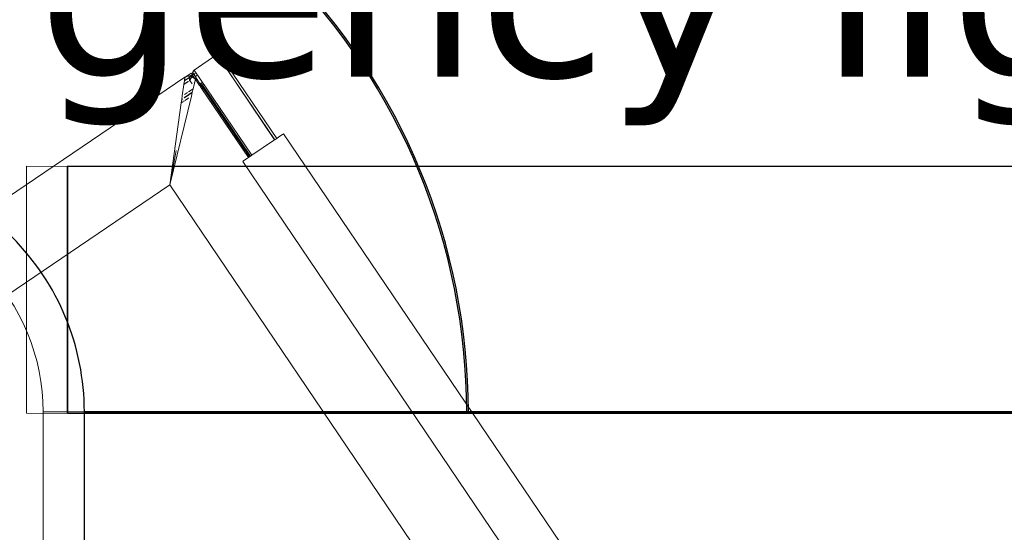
# Model space of a CAD drawing. Header units: millimetres. Extents: x 504675 to 860349, y -23215 to 63575.
# Tile 161 of 177: x 588923 to 589521, y 37382 to 37694. Entities that reach past the tile are written whole.
import ezdxf

# ---------------------------------------------------------------- set-up
doc = ezdxf.new("R2010")
doc.units = ezdxf.units.MM
doc.header["$LTSCALE"] = 10
doc.linetypes.add('LEVEL-F-OVERALL LAYOUT$0$HIDDEN', pattern=[0.375, 0.25, -0.125])
doc.layers.get('0').update_dxf_attribs({"linetype": 'CONTINUOUS'})
for name, color, linetype, lineweight in [('ARCH', 8, 'CONTINUOUS', 0), ('Duct Insulations', 8, 'CONTINUOUS', 13), ('furniture', 8, 'CONTINUOUS', 5), ('V-DUCT', 4, 'CONTINUOUS', 25)]:
    doc.layers.add(name, color=color, linetype=linetype, lineweight=lineweight)
doc.layers.add('LEVEL-F-OVERALL LAYOUT$0$DASH1L', color=8, linetype='LEVEL-F-OVERALL LAYOUT$0$HIDDEN')
doc.styles.get("Standard").update_dxf_attribs({"font": 'verdana.ttf'})

# ---------------------------------------------------------------- blocks, each defined once
blk = doc.blocks.new('ARCH')
at = {"layer": 'LEVEL-F-OVERALL LAYOUT$0$DASH1L'}
h = blk.add_hatch(dxfattribs=at)
h.set_pattern_fill('ANGLE', color=8, scale=10, angle=352.06644)
h.set_pattern_definition([(352.0664444, (-404119.055, 373340.98), (9.6410197, 69.1814516), [50.8, -19.05]), (82.0664444, (-404119.055, 373340.98), (-69.1814516, 9.6410197), [50.8, -19.05])])
edge = h.paths.add_edge_path(flags=16)
edge.add_line((572074.71, 35847.06), (602196.9, 29528.22))
edge.add_line((602196.9, 29528.22), (599472.63, 39352))
edge.add_arc((597545.36, 38817.55), 2000, 15.49944, 89.99835)
edge.add_line((597545.42, 40817.55), (573256.11, 40817.55))
edge.add_arc((576210.34, 22394.18), 18658.72, 99.109962, 106.690333)
edge.add_line((570851.58, 40266.83), (572074.71, 35847.06))
h.paths.add_polyline_path([(583373.78, 40815.97), (583374.1, 40875.04), (586424.1, 40859.11), (586423.94, 40815.97)], flags=16)
h.paths.add_polyline_path([(600840.89, 34605.13), (600792.78, 34591.52), (599497.97, 39260.65), (599546.08, 39274.25)])
h.paths.add_polyline_path([(587210.4, 32671.78), (587194.97, 32598.38), (582692.95, 33542.79), (582708.39, 33616.18)])
edge = h.paths.add_edge_path()
edge.add_line((572071.73, 35387.89), (601863.32, 29138.4))
edge.add_arc((601986.5, 29725.62), 600, 258.15264, 375.49944)
edge.add_line((602564.68, 29885.96), (599906.27, 39472.26))
edge.add_arc((597545.36, 38817.55), 2450, 15.49944, 89.99835)
edge.add_line((597545.43, 41267.55), (573220.48, 41267.55))
edge.add_arc((576210.34, 22394.18), 19108.72, 99.001832, 106.235819)
edge.add_arc((571035.46, 40164.76), 600, 106.23582, 195.46897)
edge.add_line((570457.2, 40004.73), (571616.65, 35815.08))
edge.add_arc((572194.91, 35975.11), 600, 195.46897, 258.15264)
h.paths.add_polyline_path([(587210.4, 32671.78), (587195.41, 32600.49), (587195.43, 32600.49)])
at = {"layer": 'furniture'}
for p, q in [((589042.87, 37672.41), (589028.96, 37663)), ((589043.14, 37672.56), (589042.87, 37672.41)), ((589042.87, 37672.41), (589043.79, 37671.04)), ((589043.44, 37672.65), (589043.14, 37672.56)), ((589043.75, 37672.68), (589043.44, 37672.65)), ((589044.06, 37672.66), (589043.75, 37672.68)), ((589043.78, 37671.18), (589043.81, 37671.16)), ((589043.79, 37671.04), (589043.84, 37671.13)), ((589043.79, 37671.04), (589044.22, 37670.42)), ((589043.81, 37671.16), (589043.84, 37671.13)), ((589043.84, 37671.13), (589044.27, 37670.51)), ((589044.64, 37672.42), (589044.06, 37672.66)), ((589044.22, 37670.42), (589044.27, 37670.51)), ((589044.22, 37670.42), (589047.6, 37665.41)), ((589044.27, 37670.51), (589044.55, 37671.01)), ((589044.27, 37670.51), (589047.64, 37665.47)), ((589045.09, 37671.98), (589044.64, 37672.42)), ((589044.83, 37671.52), (589045.09, 37671.98)), ((589048.88, 37666.31), (589045.09, 37671.98)), ((589047.6, 37665.41), (589047.64, 37665.47)), ((589047.6, 37665.41), (589047.65, 37665.4)), ((589047.64, 37665.47), (589047.65, 37665.44)), ((589047.65, 37665.44), (589047.65, 37665.4)), ((589047.65, 37665.4), (589048.03, 37664.79)), ((589048.03, 37664.79), (589048.36, 37665.38)), ((589048.03, 37664.79), (589048.48, 37664.12)), ((589048.48, 37664.12), (589048.69, 37664.29)), ((589048.48, 37664.12), (589048.54, 37664.02)), ((589048.54, 37664.02), (589048.58, 37664.08)), ((589048.54, 37664.02), (589048.56, 37664)), ((589048.56, 37664), (589048.6, 37664.05)), ((589048.56, 37664), (589077.92, 37620.71)), ((589048.56, 37664), (589077.87, 37620.68)), ((589048.56, 37664), (589077.95, 37620.73)), ((589048.69, 37664.29), (589048.58, 37664.08)), ((589048.6, 37664.05), (589048.58, 37664.08)), ((589048.64, 37665.88), (589048.88, 37666.31)), ((589048.69, 37664.29), (589048.89, 37664.53)), ((589079.16, 37621.55), (589048.88, 37666.31)), ((589049.12, 37665.74), (589048.88, 37666.31)), ((589048.88, 37666.31), (589079.19, 37621.57)), ((589048.89, 37664.53), (589048.91, 37664.57)), ((589049.12, 37665.17), (589049.12, 37665.74)), ((589023.34, 37658.64), (588753.88, 37476.34)), ((589025.69, 37658.26), (589023.04, 37656.5)), ((589023.06, 37656.64), (589023.33, 37658.57)), ((589023.06, 37656.64), (589025.71, 37658.39)), ((589024.41, 37659.07), (589023.33, 37658.57)), ((589023.33, 37658.57), (589023.34, 37658.64)), ((589023.34, 37658.64), (589024.46, 37659.15)), ((589023.35, 37658.69), (589023.34, 37658.64)), ((589024.15, 37659.14), (589023.35, 37658.69)), ((589027.09, 37661.13), (589024.15, 37659.14)), ((589025.01, 37659.42), (589024.15, 37659.14)), ((589025.87, 37659.25), (589024.41, 37659.07)), ((589024.46, 37659.15), (589025.88, 37659.33)), ((589025.92, 37659.53), (589025.01, 37659.42)), ((589025.7, 37658.3), (589025.69, 37658.26)), ((589025.71, 37658.39), (589025.72, 37658.44)), ((589026.79, 37659.45), (589025.92, 37659.53)), ((589025.92, 37659.33), (589026.01, 37659.34)), ((589025.97, 37659.27), (589025.92, 37659.26)), ((589025.93, 37658.58), (589026.49, 37658.91)), ((589026.39, 37658.73), (589025.93, 37658.46)), ((589025.93, 37658.42), (589026.39, 37658.73)), ((589025.93, 37658.58), (589025.93, 37658.53)), ((589026.62, 37659.14), (589025.97, 37659.27)), ((589026.01, 37659.34), (589026.66, 37659.22)), ((589026.04, 37657.69), (589026.07, 37658)), ((589026.07, 37658), (589026.5, 37658.81)), ((589026.07, 37658), (589026.3, 37658.58)), ((589026.3, 37658.58), (589026.39, 37658.73)), ((589026.39, 37658.73), (589026.43, 37658.79)), ((589026.42, 37656.99), (589027.5, 37658.97)), ((589026.43, 37658.79), (589026.49, 37658.91)), ((589026.5, 37658.81), (589026.43, 37658.79)), ((589026.49, 37658.91), (589026.54, 37658.99)), ((589026.5, 37658.81), (589026.53, 37658.87)), ((589026.53, 37658.87), (589026.6, 37658.98)), ((589026.59, 37658.86), (589026.53, 37658.87)), ((589026.54, 37658.99), (589026.62, 37659.14)), ((589026.54, 37658.99), (589026.6, 37658.98)), ((589026.74, 37659.02), (589026.59, 37658.86)), ((589026.6, 37658.98), (589026.68, 37659.13)), ((589026.62, 37659.14), (589026.66, 37659.22)), ((589026.68, 37659.13), (589026.62, 37659.14)), ((589026.66, 37659.22), (589026.79, 37659.45)), ((589026.66, 37659.22), (589026.72, 37659.21)), ((589026.68, 37659.13), (589026.72, 37659.21)), ((589026.73, 37659.12), (589026.68, 37659.13)), ((589026.72, 37659.21), (589026.82, 37659.45)), ((589026.72, 37659.21), (589026.84, 37659.19)), ((589026.79, 37659.12), (589026.73, 37659.12)), ((589026.79, 37659.12), (589026.74, 37659.02)), ((589026.74, 37659.02), (589026.87, 37659.09)), ((589026.79, 37659.45), (589026.96, 37659.76)), ((589026.82, 37659.45), (589026.79, 37659.45)), ((589026.84, 37659.19), (589026.79, 37659.12)), ((589026.87, 37659.09), (589026.79, 37659.12)), ((589026.82, 37659.45), (589026.96, 37659.76)), ((589026.96, 37659.41), (589026.82, 37659.45)), ((589026.96, 37659.41), (589026.84, 37659.19)), ((589026.84, 37659.19), (589026.88, 37659.17)), ((589026.91, 37659.08), (589026.87, 37659.09)), ((589026.88, 37659.17), (589027.1, 37659.37)), ((589026.88, 37659.17), (589026.96, 37659.16)), ((589026.91, 37659.08), (589026.96, 37659.16)), ((589027.5, 37658.97), (589026.91, 37659.08)), ((589027.27, 37659.96), (589026.96, 37659.41)), ((589026.96, 37659.76), (589027.05, 37659.82)), ((589027.1, 37659.37), (589026.96, 37659.41)), ((589026.96, 37659.16), (589027.01, 37659.15)), ((589027.01, 37659.15), (589027.22, 37659.33)), ((589027.01, 37659.15), (589027.54, 37659.05)), ((589027.13, 37661.2), (589027.09, 37661.13)), ((589027.09, 37661.13), (589027.13, 37661.06)), ((589027.14, 37659.35), (589027.1, 37659.37)), ((589027.18, 37661.14), (589027.13, 37661.2)), ((589027.13, 37661.06), (589027.26, 37660.87)), ((589027.14, 37659.35), (589027.93, 37659.89)), ((589027.22, 37659.33), (589027.14, 37659.35)), ((589027.31, 37660.95), (589027.18, 37661.14)), ((589027.22, 37659.33), (589027.26, 37659.32)), ((589027.26, 37660.87), (589027.43, 37660.61)), ((589027.26, 37659.32), (589027.97, 37659.83)), ((589027.26, 37659.32), (589027.99, 37659.8)), ((589027.65, 37659.2), (589027.26, 37659.32)), ((589027.51, 37660.66), (589027.31, 37660.95)), ((589027.43, 37660.61), (589027.51, 37660.66)), ((589027.5, 37658.97), (589027.54, 37659.05)), ((589028.87, 37658.21), (589027.5, 37658.97)), ((589027.51, 37660.66), (589028.29, 37661.98)), ((589027.59, 37660.54), (589027.51, 37660.66)), ((589027.54, 37659.05), (589027.65, 37659.2)), ((589027.54, 37659.05), (589028.91, 37658.29)), ((589028.29, 37661.79), (589027.59, 37660.54)), ((589027.76, 37660.3), (589027.59, 37660.54)), ((589027.65, 37659.2), (589027.97, 37659.83)), ((589027.7, 37659.19), (589027.65, 37659.2)), ((589027.68, 37660.24), (589027.71, 37660.21)), ((589028.49, 37658.75), (589027.7, 37659.19)), ((589027.71, 37660.21), (589027.91, 37659.92)), ((589027.97, 37659.96), (589027.76, 37660.3)), ((589027.91, 37659.92), (589027.93, 37659.89)), ((589027.93, 37659.89), (589027.97, 37659.96)), ((589027.93, 37659.89), (589027.97, 37659.83)), ((589027.97, 37659.83), (589027.95, 37659.85)), ((589028, 37659.93), (589027.97, 37659.96)), ((589027.97, 37659.83), (589028.03, 37659.88)), ((589027.99, 37659.8), (589027.97, 37659.83)), ((589028.97, 37658.35), (589027.99, 37659.8)), ((589028, 37659.93), (589028.01, 37659.91)), ((589028.01, 37659.91), (589028.03, 37659.88)), ((589028.03, 37659.88), (589028.53, 37660.77)), ((589028.03, 37659.88), (589029.19, 37658.16)), ((589028.63, 37662.41), (589028.29, 37661.79)), ((589028.38, 37662.29), (589028.29, 37661.98)), ((589028.29, 37661.98), (589028.29, 37661.79)), ((589028.29, 37661.79), (589028.29, 37661.36)), ((589028.29, 37661.36), (589028.53, 37660.77)), ((589028.52, 37662.56), (589028.38, 37662.29)), ((589028.38, 37662.29), (589028.56, 37662.52)), ((589028.97, 37658.35), (589028.49, 37658.75)), ((589028.72, 37662.8), (589028.52, 37662.56)), ((589028.53, 37660.77), (589032.32, 37655.11)), ((589028.96, 37663), (589028.72, 37662.8)), ((589029.11, 37657.96), (589028.87, 37658.21)), ((589028.89, 37660.47), (589029.16, 37660.61)), ((589028.91, 37660.44), (589029.16, 37660.61)), ((589028.91, 37658.29), (589029.14, 37658.04)), ((589063.96, 37611.27), (589028.96, 37663)), ((589029.16, 37658.07), (589028.97, 37658.35)), ((589029.19, 37658.16), (589028.97, 37658.35)), ((589028.99, 37660.31), (589029.16, 37660.61)), ((589029.24, 37660.66), (589029.02, 37660.27)), ((589029.16, 37660.61), (589029.19, 37660.67)), ((589029.57, 37657.47), (589029.17, 37657.89)), ((589029.18, 37658), (589029.18, 37658.04)), ((589029.18, 37658), (589029.27, 37657.91)), ((589029.19, 37660.67), (589029.47, 37661.17)), ((589029.19, 37660.67), (589029.24, 37660.66)), ((589029.77, 37657.45), (589029.19, 37658.16)), ((589029.19, 37658.16), (589029.61, 37657.54)), ((589029.27, 37660.73), (589029.24, 37660.66)), ((589029.5, 37661.12), (589029.27, 37660.73)), ((589029.27, 37660.73), (589029.61, 37660.95)), ((589029.27, 37660.73), (589029.63, 37660.93)), ((589029.27, 37657.91), (589029.61, 37657.54)), ((589029.57, 37657.47), (589029.27, 37657.91)), ((589030.45, 37659.71), (589029.73, 37659.23)), ((589029.75, 37659.2), (589030.47, 37659.69)), ((589030.53, 37659.6), (589029.81, 37659.11)), ((589021.75, 37647.31), (589022.74, 37654.33)), ((589025.3, 37656.06), (589022.74, 37654.33)), ((589022.74, 37654.33), (589022.75, 37654.39)), ((589022.75, 37654.39), (589025.31, 37656.13)), ((589022.76, 37654.52), (589022.75, 37654.39)), ((589023.04, 37656.5), (589022.76, 37654.52)), ((589022.76, 37654.52), (589025.32, 37656.2)), ((589023.06, 37656.64), (589023.04, 37656.5)), ((589025.32, 37656.2), (589025.33, 37656.26)), ((589028.39, 37651.75), (589025.48, 37649.78)), ((589028.39, 37651.75), (589025.48, 37649.83)), ((589025.94, 37656.67), (589026.29, 37656.86)), ((589025.94, 37656.55), (589026.31, 37656.8)), ((589025.94, 37656.62), (589025.94, 37656.67)), ((589026.34, 37656.77), (589025.95, 37656.5)), ((589026.07, 37657.38), (589026.04, 37657.69)), ((589026.16, 37657.08), (589026.07, 37657.38)), ((589026.29, 37656.86), (589026.16, 37657.08)), ((589026.29, 37656.86), (589026.38, 37656.92)), ((589026.31, 37656.8), (589026.29, 37656.86)), ((589026.31, 37656.8), (589026.38, 37656.92)), ((589026.34, 37656.77), (589026.31, 37656.8)), ((589026.37, 37656.79), (589026.34, 37656.77)), ((589027.71, 37654.74), (589026.34, 37656.77)), ((589026.38, 37656.92), (589026.42, 37656.99)), ((589028.39, 37651.75), (589027.88, 37649.65)), ((589028.74, 37653.21), (589028.39, 37651.75)), ((589028.74, 37653.21), (589028.71, 37653.26)), ((589029.22, 37655.17), (589028.74, 37653.21)), ((589028.94, 37655.59), (589029.22, 37655.17)), ((589029.73, 37657.29), (589029.22, 37655.17)), ((589029.73, 37657.29), (589029.57, 37657.47)), ((589029.61, 37657.54), (589029.76, 37657.39)), ((589029.76, 37657.39), (589029.73, 37657.29)), ((589029.77, 37657.45), (589029.76, 37657.39)), ((589029.77, 37657.45), (589031.13, 37655.45)), ((589031.13, 37655.45), (589031.89, 37654.34)), ((589031.89, 37654.34), (589032.32, 37655.11)), ((589031.89, 37654.34), (589032.31, 37653.71)), ((589032.31, 37653.71), (589032.76, 37654.52)), ((589032.31, 37653.71), (589032.39, 37653.58)), ((589032.32, 37655.11), (589032.44, 37654.99)), ((589032.39, 37653.58), (589032.85, 37654.39)), ((589032.39, 37653.58), (589032.78, 37653.01)), ((589032.44, 37654.99), (589032.76, 37654.52)), ((589032.76, 37654.52), (589032.85, 37654.39)), ((589032.85, 37653.06), (589032.78, 37653.01)), ((589032.78, 37653.01), (589032.81, 37652.98)), ((589032.81, 37652.98), (589032.85, 37653.06)), ((589032.81, 37652.98), (589032.82, 37652.95)), ((589032.82, 37652.95), (589032.99, 37653.11)), ((589032.82, 37652.95), (589032.86, 37652.89)), ((589032.83, 37654.65), (589033.31, 37655.5)), ((589032.83, 37654.65), (589032.96, 37654.59)), ((589032.85, 37654.39), (589033.46, 37653.48)), ((589032.85, 37653.06), (589032.99, 37653.11)), ((589033.41, 37653.27), (589032.86, 37652.89)), ((589032.86, 37652.89), (589032.88, 37652.87)), ((589032.88, 37652.87), (589033.43, 37653.24)), ((589032.88, 37652.87), (589033.23, 37652.34)), ((589032.92, 37654.52), (589032.96, 37654.59)), ((589032.96, 37654.59), (589033.39, 37655.37)), ((589032.96, 37654.59), (589033.34, 37654.43)), ((589032.99, 37653.11), (589033.04, 37653.19)), ((589033.46, 37653.48), (589033.04, 37653.19)), ((589033.04, 37653.19), (589033.29, 37653.3)), ((589033.23, 37652.34), (589033.6, 37653)), ((589033.23, 37652.34), (589033.7, 37651.65)), ((589033.29, 37653.3), (589033.36, 37653.35)), ((589033.29, 37653.3), (589033.38, 37653.32)), ((589033.34, 37654.43), (589033.65, 37654.4)), ((589033.46, 37653.48), (589062.63, 37610.36)), ((589033.46, 37653.48), (589062.6, 37610.35)), ((589033.7, 37653.64), (589033.57, 37653.55)), ((589033.65, 37654.4), (589033.96, 37654.43)), ((589033.98, 37653.78), (589033.7, 37653.64)), ((589033.7, 37651.65), (589034.25, 37652.03)), ((589033.72, 37651.62), (589034.27, 37652)), ((589033.73, 37653.6), (589033.98, 37653.78)), ((589033.75, 37653.57), (589033.98, 37653.78)), ((589033.92, 37653.57), (589033.78, 37653.52)), ((589033.8, 37653.49), (589033.92, 37653.57)), ((589033.84, 37653.43), (589033.92, 37653.57)), ((589033.95, 37653.63), (589033.92, 37653.57)), ((589033.95, 37653.63), (589034.01, 37653.75)), ((589034.04, 37653.69), (589033.95, 37653.63)), ((589033.96, 37654.43), (589034.02, 37654.45)), ((589034.02, 37653.83), (589033.98, 37653.78)), ((589033.98, 37653.78), (589034.02, 37653.8)), ((589033.98, 37653.78), (589034.01, 37653.75)), ((589034.01, 37653.75), (589034.04, 37653.69)), ((589034.06, 37653.83), (589034.02, 37653.8)), ((589034.02, 37653.83), (589034.06, 37653.83)), ((589034.09, 37653.72), (589034.04, 37653.69)), ((589034.04, 37653.69), (589034.88, 37652.45)), ((589034.06, 37653.83), (589034.05, 37653.78)), ((589034.05, 37653.78), (589034.09, 37653.72)), ((589034.08, 37653.89), (589034.06, 37653.88)), ((589034.06, 37653.83), (589034.08, 37653.89)), ((589034.11, 37653.92), (589034.08, 37653.89)), ((589034.08, 37653.89), (589034.14, 37653.88)), ((589034.2, 37653.8), (589034.09, 37653.72)), ((589034.09, 37653.72), (589034.93, 37652.48)), ((589034.11, 37653.92), (589034.23, 37654.13)), ((589034.3, 37654.04), (589034.11, 37653.92)), ((589034.11, 37653.92), (589034.32, 37654)), ((589034.14, 37653.88), (589034.11, 37653.92)), ((589034.14, 37653.88), (589034.34, 37653.97)), ((589034.14, 37653.88), (589034.2, 37653.8)), ((589034.38, 37653.92), (589034.2, 37653.8)), ((589034.2, 37653.8), (589034.4, 37653.89)), ((589035.04, 37652.55), (589034.2, 37653.8)), ((589034.63, 37652.28), (589034.88, 37652.45)), ((589034.64, 37652.25), (589034.88, 37652.45)), ((589034.88, 37652.45), (589034.93, 37652.48)), ((589034.88, 37652.45), (589063.13, 37610.7)), ((589034.93, 37652.48), (589035.04, 37652.55)), ((589034.93, 37652.48), (589063.19, 37610.74)), ((589035.04, 37652.55), (589035.22, 37652.68)), ((589035.04, 37652.55), (589035.24, 37652.65)), ((589063.27, 37610.8), (589035.04, 37652.55)), ((589014.12, 37593.3), (589027.3, 37647.28)), ((589021.75, 37647.31), (589021.47, 37645.32)), ((589021.9, 37647.41), (589021.75, 37647.31)), ((589021.9, 37647.36), (589021.75, 37647.31)), ((589022.85, 37646.08), (589022.86, 37646.13)), ((589023.4, 37646.45), (589022.86, 37646.13)), ((589023.43, 37646.59), (589022.87, 37646.2)), ((589022.88, 37646.27), (589023.45, 37646.66)), ((589024.9, 37649.39), (589023.2, 37648.29)), ((589023.2, 37648.29), (589023.2, 37648.24)), ((589023.29, 37644.62), (589025.49, 37646.06)), ((589023.41, 37646.51), (589023.4, 37646.45)), ((589023.64, 37646.62), (589023.65, 37646.67)), ((589027.83, 37649.45), (589023.65, 37646.67)), ((589027.86, 37649.58), (589023.66, 37646.74)), ((589023.68, 37646.81), (589027.88, 37649.65)), ((589024.92, 37649.44), (589024.9, 37649.39)), ((589025.49, 37646.06), (589025.51, 37646.12)), ((589027.16, 37647.24), (589027.3, 37647.28)), ((589027.19, 37647.21), (589027.3, 37647.28)), ((589027.3, 37647.28), (589027.83, 37649.45)), ((589027.83, 37649.45), (589027.86, 37649.58)), ((589027.88, 37649.65), (589027.86, 37649.58)), ((589033.7, 37651.65), (589033.72, 37651.62)), ((589033.72, 37651.62), (589061.95, 37609.9)), ((589014.12, 37593.3), (589021.17, 37643.18)), ((589021.46, 37645.19), (589021.17, 37643.18)), ((589021.17, 37643.18), (589022.04, 37643.77)), ((589021.17, 37643.18), (589022.05, 37643.73)), ((589021.98, 37645.54), (589021.46, 37645.19)), ((589021.46, 37645.19), (589021.98, 37645.49)), ((589021.46, 37645.19), (589021.47, 37645.25)), ((589021.47, 37645.32), (589021.97, 37645.66)), ((589021.97, 37645.6), (589021.47, 37645.25)), ((589021.47, 37645.25), (589021.47, 37645.32)), ((589022.52, 37644.05), (589022.53, 37644.1)), ((589022.53, 37644.1), (589022.82, 37644.25)), ((589022.82, 37644.25), (589022.83, 37644.31)), ((589023.28, 37644.56), (589023.29, 37644.62)), ((589080.45, 37622.42), (589079.19, 37621.57)), ((589082.59, 37623.85), (589080.45, 37622.42)), ((589083.33, 37624.34), (589082.59, 37623.85)), ((589083.33, 37624.34), (589251.38, 37375.95)), ((589077.15, 37620.2), (589063.96, 37611.27)), ((589077.87, 37620.68), (589077.15, 37620.2)), ((589077.92, 37620.71), (589077.87, 37620.68)), ((589077.95, 37620.73), (589077.92, 37620.71)), ((589079.16, 37621.55), (589077.95, 37620.73)), ((589079.19, 37621.57), (589079.16, 37621.55)), ((589014.12, 37593.3), (589018.12, 37614.09)), ((589061.95, 37609.9), (589061.42, 37609.54)), ((589062.6, 37610.35), (589061.95, 37609.9)), ((589062.63, 37610.36), (589062.6, 37610.35)), ((589063.13, 37610.7), (589062.63, 37610.36)), ((589063.19, 37610.74), (589063.13, 37610.7)), ((589063.27, 37610.8), (589063.19, 37610.74)), ((589063.96, 37611.27), (589063.27, 37610.8)), ((589059.23, 37608.05), (589058.49, 37607.53)), ((589226.54, 37359.15), (589058.49, 37607.53)), ((589061.42, 37609.54), (589059.23, 37608.05)), ((589014.12, 37593.3), (589015.88, 37603.86)), ((589016.01, 37603.84), (589014.12, 37593.3)), ((589014.12, 37593.3), (589016.14, 37603.81)), ((589016.4, 37603.76), (589014.12, 37593.3)), ((589014.12, 37593.3), (588769.03, 37427.49)), ((589197.19, 37322.7), (589014.12, 37593.3))]:
    blk.add_line(p, q, dxfattribs=at)
blk = doc.blocks.new('V_Rectangular_Takeoff_Beveled - V_Beveled Takeoff-19358181-Level C OVERALL KITCHEN')
at = {"layer": 'V-DUCT', "color": 137, "true_color": 0x408080}
for p, q in [((0, 375), (0, -525)), ((150, 375), (0, 375)), ((0, -525), (0, 375)), ((0, 375), (150, 375)), ((0, 375), (0, 375)), ((150, 375), (150, -375)), ((150, -375), (150, 375)), ((150, 375), (150, 375))]:
    blk.add_line(p, q, dxfattribs=at)
blk = doc.blocks.new('V_Rectangular_Elbow_With Vanes_ - V_Elbow-21105706-Level C OVERALL KITCHEN')
at = {"layer": 'V-DUCT', "color": 137, "true_color": 0x408080}
for p, q in [((-500, 350), (-500, 350)), ((-500, 350), (-500, -350)), ((-500, -350), (-500, 350)), ((-500, 116.67), (-500, 117.67)), ((-500, 117.67), (-500, 117.67)), ((-500, 117.67), (-500, 116.67)), ((-500, 116.67), (-500, 116.67))]:
    blk.add_line(p, q, dxfattribs=at)
for radius in [383.33, 382.33, 382.33, 383.33, 150, 150, 850, 850]:
    blk.add_arc((-500, 500), radius, 270, 0.0003, dxfattribs=at)
blk = doc.blocks.new('hvac')
at = {"layer": 'Duct Insulations', "color": 137, "true_color": 0x408080}
for p, q in [((598928.41, -197578.54), (598928.47, -197428.54)), ((598928.47, -197428.54), (599878.47, -197428.87)), ((599728.41, -197578.82), (598928.41, -197578.54)), ((598938.66, -197577.76), (599688.66, -197577.76)), ((598938.66, -197577.76), (598938.66, -199649.15))]:
    blk.add_line(p, q, dxfattribs=at)
for radius in [875, 875, 125, 125]:
    blk.add_arc((598813.66, -197577.76), radius, 0, 90.0003, dxfattribs=at)
at = {"layer": 'V-DUCT', "color": 137, "true_color": 0x408080}
for p in [(599663.66, -197577.76), (598963.66, -199499.15)]:
    blk.add_line(p, (598963.66, -197577.76), dxfattribs=at)
at = {"layer": 'V-DUCT', "color": 137, "true_color": 0x408080, "rotation": 90}
blk.add_blockref('V_Rectangular_Elbow_With Vanes_ - V_Elbow-21105706-Level C OVERALL KITCHEN', (599313.66, -197077.76), dxfattribs=at)
at = {"layer": 'V-DUCT', "color": 137, "true_color": 0x408080, "extrusion": (0, 0, -1), "rotation": 270.0199391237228}
blk.add_blockref('V_Rectangular_Takeoff_Beveled - V_Beveled Takeoff-19358181-Level C OVERALL KITCHEN', (-599328.47, -197428.68), dxfattribs=at)

msp = doc.modelspace()

# ---------------------------------------------------------------- block references
msp.add_blockref('hvac', (-10001.38, 235033.15))
msp.add_blockref('hvac', (-10001.38, 235033.15))
at = {"layer": 'ARCH'}
msp.add_blockref('ARCH', (0, 0), dxfattribs=at)

# ---------------------------------------------------------------- texts
at = {"lineweight": 5, "insert": (588402.85, 37935.57), "char_height": 103.68, "width": 1701.894, "attachment_point": 1}
msp.add_mtext('All round pendent light is emergency lights', dxfattribs=at)

doc.saveas('drawing.dxf')
